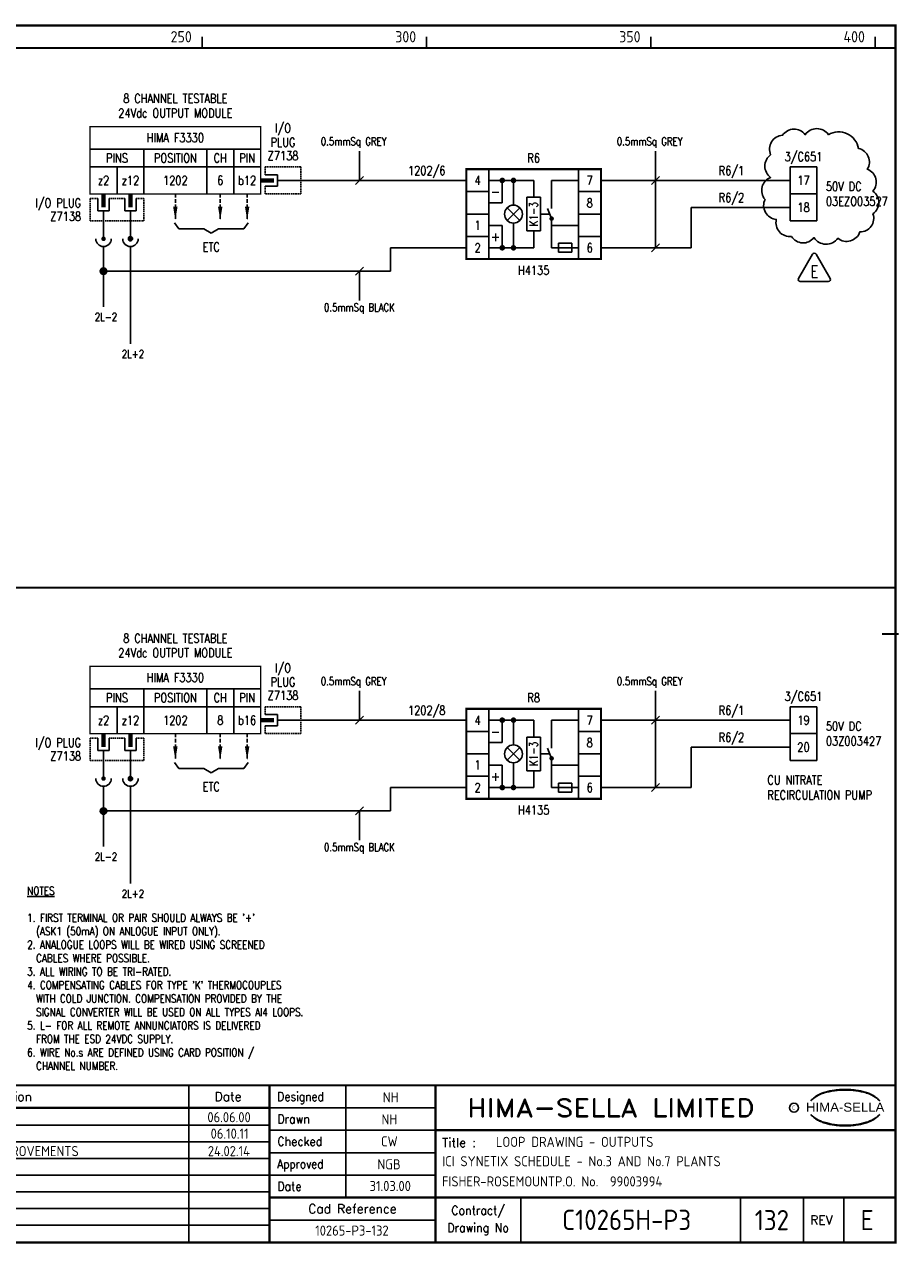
# Model space of a CAD drawing. Extents: x 14 to 405, y 0 to 275.
# Tile 2 of 2: x 210 to 405, y 0 to 272. Entities that reach past the tile are written whole.
import ezdxf
from ezdxf.enums import TextEntityAlignment as Align

# ---------------------------------------------------------------- set-up
doc = ezdxf.new("R2010")
doc.units = 0
doc.header["$LTSCALE"] = 0.25
doc.header["$MEASUREMENT"] = 0
doc.linetypes.add('HIDDEN2', pattern=[4.7625, 3.175, -1.5875])
doc.layers.get('0').update_dxf_attribs({"color": 41, "linetype": 'CONTINUOUS'})
for name, color, linetype in [('00-DRG_FRAME', 12, 'CONTINUOUS'), ('01-DRAW', 7, 'CONTINUOUS'), ('02-TEXT', 2, 'CONTINUOUS'), ('051-TEXT', 2, 'CONTINUOUS'), ('117', 7, 'CONTINUOUS'), ('DIM', 3, 'CONTINUOUS'), ('LAB', 2, 'CONTINUOUS'), ('RACK', 2, 'CONTINUOUS'), ('RECORD', 2, 'CONTINUOUS'), ('SLOT', 2, 'CONTINUOUS'), ('SNA', 2, 'CONTINUOUS'), ('TEXT', 2, 'CONTINUOUS'), ('TPOL', 3, 'CONTINUOUS'), ('XR_FUNCTION', 2, 'CONTINUOUS'), ('XR_MAIN', 2, 'CONTINUOUS')]:
    doc.layers.add(name, color=color, linetype=linetype)
doc.styles.add('ARIAL', font='arial.ttf', dxfattribs={"height": 2.5})
doc.styles.add('CROSSREF', font='romans.shx', dxfattribs={"width": 0.8, "height": 2})
doc.styles.add('FUNCTION', font='ROMANS.shx', dxfattribs={"width": 0.8, "height": 2.5})
doc.styles.add('ISO', font='iso.shx')
doc.styles.add('PINS', font='ROMANS.shx', dxfattribs={"width": 0.8, "height": 2.5})
doc.styles.add('RACK', font='ROMANS.shx', dxfattribs={"width": 0.8, "height": 2.5})
doc.styles.add('REFERENC', font='ROMANS.shx', dxfattribs={"width": 0.8, "height": 2.5})
doc.styles.add('ROMAND', font='ROMAND')
doc.styles.add('romans', font='romans.shx', dxfattribs={"width": 0.8, "height": 2.5})
doc.styles.add('SLOT', font='romans.shx', dxfattribs={"width": 0.8, "height": 2})
doc.styles.add('SYMBOL', font='ROMANS.shx', dxfattribs={"width": 0.8, "height": 20})

# ---------------------------------------------------------------- blocks, each defined once
blk = doc.blocks.new('A3-REVA')
at = {"layer": '051-TEXT', "style": 'ISO'}
for tag, p in [('DESIGNED', (292.01, 31.7)), ('A', (117.73, 27.28)), ('DES', (127.73, 27.28)), ('DRN', (137.73, 27.28)), ('CHKD', (147.73, 27.28)), ('APPD', (157.73, 27.28)), ('DATE', (256, 27.28)), ('DRAWN', (291.72, 26.77)), ('CHECKED', (291.72, 21.89)), ('APPD', (291.65, 16.79)), ('DATE', (291.92, 11.96))]:
    blk.add_attdef(tag, text='', height=2.25, dxfattribs=at).set_placement(p, align=Align.CENTER)
blk.add_attdef('DESCRIPTION', (165.03, 27.28), '', height=2.25, dxfattribs=at)
blk = doc.blocks.new('A3-REVB')
at = {"layer": '051-TEXT', "style": 'ISO'}
for tag, p in [('A', (124.85, -20.36)), ('DES', (134.85, -20.36)), ('DRN', (144.85, -20.36)), ('CHKD', (154.85, -20.36)), ('APPD', (164.85, -20.36)), ('DATE', (263.12, -20.36))]:
    blk.add_attdef(tag, text='', height=2.25, dxfattribs=at).set_placement(p, align=Align.CENTER)
blk.add_attdef('DESCRIPTION', (172.15, -20.36), '', height=2.25, dxfattribs=at)
blk = doc.blocks.new('A3-TITLE')
at = {"layer": '051-TEXT', "style": 'ISO'}
blk.add_attdef('TITLE_1', (315.46, 21.78), '', height=2.25, dxfattribs=at)
for tag, p in [('DRGNO', (376.96, 3.24)), ('REV.', (398.2, 3.24))]:
    blk.add_attdef(tag, text='', height=4.5, dxfattribs=at).set_placement(p, align=Align.CENTER)
blk = doc.blocks.new('A3-CONTRACT')
at = {"layer": '051-TEXT', "color": 41, "style": 'ISO'}
for tag, height, p in [('SCALE', 2.25, (106.71, 31.82)), ('DIMS', 2.25, (106.71, 26.8)), ('CONTRACT', 4.5, (344.94, 3.1)), ('CAD-REF', 2.25, (283.73, 1.84))]:
    blk.add_attdef(tag, text='', height=height, dxfattribs=at).set_placement(p, align=Align.CENTER)
for tag, p in [('TITLE_2', (303.86, 17.28)), ('TITLE_3', (303.79, 12.78))]:
    blk.add_attdef(tag, p, '', height=2.25, dxfattribs=at)
blk = doc.blocks.new('DOT')
for radius in [0.75, 0.65, 0.55, 0.45, 0.35, 0.25, 0.15, 0.05]:
    blk.add_circle((0, 0), radius)
blk = doc.blocks.new('H4135')
at = {"layer": '01-DRAW'}
for p, q in [((130, 211.5), (130, 231.5)), ((130, 211.5), (130, 231.5)), ((150, 211.5), (150, 231.5)), ((140, 229), (130, 229)), ((133, 229), (133, 224)), ((135.5, 223.5), (135.5, 229)), ((140, 225.25), (140, 229)), ((144, 229), (150, 229)), ((144, 222.75), (144, 229)), ((130, 226.5), (125, 226.5)), ((150, 226.5), (155, 226.5)), ((133, 224), (130, 224)), ((134.0858, 220.0858), (136.9142, 222.9142)), ((136.9142, 220.0858), (134.0858, 222.9142)), ((138.5, 225.25), (138.5, 217.75)), ((141.5, 225.25), (138.5, 225.25)), ((141.5, 217.75), (141.5, 225.25)), ((143.1, 222.75), (144, 220.5)), ((130, 221.5), (125, 221.5)), ((141.5, 221.5), (143.6, 221.5)), ((144, 214), (144, 220.5)), ((150, 221.5), (155, 221.5)), ((130, 219), (133, 219)), ((133, 219), (133, 214)), ((135.5, 214), (135.5, 219.5)), ((138.5, 217.75), (141.5, 217.75)), ((140, 214), (140, 217.75)), ((150, 219), (144, 219)), ((130, 216.5), (125, 216.5)), ((145.5, 215), (145.5, 213)), ((148.5, 215), (145.5, 215)), ((148.5, 213), (148.5, 215)), ((150, 216.5), (155, 216.5)), ((130, 214), (140, 214)), ((150, 214), (144, 214)), ((145.5, 213), (148.5, 213))]:
    blk.add_line(p, q, dxfattribs=at)
at = {"layer": '01-DRAW', "const_width": 0.5}
blk.add_lwpolyline([(155, 211.5), (155, 231.5), (125, 231.5), (125, 211.5)], close=True, dxfattribs=at)
for points in [[(133, 228.625, 1), (133, 229.375, 1)], [(135.5, 228.625, 1), (135.5, 229.375, 1)], [(144, 220.75, -1), (144, 220.25, -1)], [(133, 213.625, 1), (133, 214.375, 1)], [(135.5, 213.625, 1), (135.5, 214.375, 1)]]:
    blk.add_lwpolyline(points, format="xyb", close=True, dxfattribs=at)
at = {"layer": '01-DRAW'}
blk.add_circle((135.5, 221.5), 2, dxfattribs=at)
at = {"color": 3, "style": 'romans'}
for s, p in [('-', (131.5, 226.5)), ('+', (131.5, 216.5))]:
    blk.add_text(s, height=2, dxfattribs=at).set_placement(p, align=Align.MIDDLE)
at = {"color": 3, "style": 'romans', "width": 0.8}
blk.add_text('K1-3', height=1.8, rotation=90, dxfattribs=at).set_placement((140, 221.5), align=Align.MIDDLE)
at = {"layer": 'RECORD', "style": 'REFERENC', "width": 0.8}
blk.add_attdef('H4135', text='', height=2, dxfattribs=at).set_placement((140, 209), align=Align.MIDDLE)
at = {"layer": 'SNA', "style": 'SYMBOL', "width": 0.8}
blk.add_attdef('R1', text='', height=2, dxfattribs=at).set_placement((140, 234), align=Align.MIDDLE)
at = {"layer": 'TPOL', "color": 7, "style": 'PINS', "width": 0.8}
for tag, p in [('4', (127.5, 229)), ('7', (152.5, 229)), ('8', (152.5, 224)), ('1', (127.5, 219)), ('2', (127.5, 214)), ('6', (152.5, 214))]:
    blk.add_attdef(tag, text='', height=2, dxfattribs=at).set_placement(p, align=Align.MIDDLE)
blk = doc.blocks.new('F3330-06')
for p, q in [((-38, 7), (0, 7)), ((-26, 7), (-26, -3)), ((-12, 7), (-12, -3)), ((-6, 7), (-6, -3)), ((-38, 3), (0, 3)), ((-32, 3), (-32, -3)), ((1, 1.25), (3.75, 1.25)), ((3.75, 1.25), (3.75, -1.25)), ((3.75, 0), (9, 0)), ((3.75, -1.25), (1, -1.25)), ((-36.25, -4), (-36.25, -6.75)), ((-33.75, -6.75), (-33.75, -4)), ((-30.25, -4), (-30.25, -6.75)), ((-27.75, -6.75), (-27.75, -4)), ((-36.25, -6.75), (-33.75, -6.75)), ((-35, -6.75), (-35, -9)), ((-30.25, -6.75), (-27.75, -6.75)), ((-29, -6.75), (-29, -9))]:
    blk.add_line(p, q)
at = {"const_width": 0.3}
blk.add_lwpolyline([(0, -3), (-38, -3), (-38, 12), (0, 12)], close=True, dxfattribs=at)
at = {"color": 3, "linetype": 'HIDDEN2', "ltscale": 0.4}
for points in [[(1, 1.25), (1, 3), (9, 3), (9, -3), (1, -3), (1, -1.25)], [(-36.25, -4), (-38, -4), (-38, -9), (-26, -9), (-26, -4), (-27.75, -4)], [(-30.25, -4), (-33.75, -4)]]:
    blk.add_lwpolyline(points, dxfattribs=at)
blk.add_lwpolyline([(3, 0, 1, 1, 0), (0, 0, 0.5, 0.5, 0)], format="xyseb")
at = {"const_width": 1}
for points in [[(-35, -6), (-35, -3)], [(-29, -6), (-29, -3)]]:
    blk.add_lwpolyline(points, dxfattribs=at)
at = {"layer": 'LAB', "style": 'PINS', "width": 0.8, "flags": 1}
blk.add_attdef('LAB1', text='', height=1.5, dxfattribs=at).set_placement((-41, -1), align=Align.RIGHT)
at = {"layer": 'RACK', "style": 'RACK', "width": 0.8}
blk.add_attdef('SLOT', text='', height=2, dxfattribs=at).set_placement((-19, 0), align=Align.MIDDLE)
at = {"layer": 'SLOT', "style": 'SLOT', "width": 0.8}
blk.add_attdef('ADD1', text='', height=2, dxfattribs=at).set_placement((-9, 0), align=Align.MIDDLE)
at = {"layer": 'SNA', "style": 'SYMBOL', "width": 0.8, "flags": 1}
blk.add_attdef('SNA', text='', height=1.5, dxfattribs=at).set_placement((-41, 5), align=Align.RIGHT)
at = {"layer": 'TEXT', "style": 'romans', "width": 0.8}
for s, p in [('8 CHANNEL TESTABLE', (-19, 17.25)), ('24Vdc OUTPUT MODULE', (-19, 14))]:
    blk.add_text(s, height=2, dxfattribs=at).set_placement(p, align=Align.CENTER)
for s, p in [('I/O', (5, 11.5)), ('HIMA F3330', (-19, 9.5)), ('PLUG', (5, 8.5)), ('PINS', (-32, 5)), ('POSITION', (-19, 5)), ('CH', (-9, 5)), ('PIN', (-3, 5)), ('Z7138', (5, 5.5)), ('z2', (-35, 0)), ('z12', (-29, 0)), ('b12', (-3, 0))]:
    blk.add_text(s, height=2, dxfattribs=at).set_placement(p, align=Align.MIDDLE)
for s, p in [('I/O PLUG', (-40, -5)), ('Z7138', (-40, -8))]:
    blk.add_text(s, height=2, dxfattribs=at).set_placement(p, align=Align.MIDDLE_RIGHT)
at = {"layer": 'TPOL', "color": 2, "style": 'PINS', "width": 0.8}
blk.add_attdef('CN1', text='', height=2, dxfattribs=at).set_placement((-3, 0), align=Align.MIDDLE)
at = {"layer": 'TPOL', "style": 'PINS', "width": 0.8, "flags": 1}
blk.add_attdef('CN2', text='', height=1, dxfattribs=at).set_placement((9, 0), align=Align.MIDDLE_RIGHT)
for tag, p in [('CN3', (-35, -9)), ('CN4', (-29, -9))]:
    blk.add_attdef(tag, text='', height=1, dxfattribs=at).set_placement(p, align=Align.BOTTOM_CENTER)
at = {"layer": 'XR_FUNCTION', "style": 'FUNCTION', "width": 0.8, "flags": 1}
blk.add_attdef('XR_FUNCTION', text='', height=1.5, dxfattribs=at).set_placement((-41, 7), align=Align.RIGHT)
at = {"layer": 'XR_MAIN', "style": 'CROSSREF', "width": 0.8, "flags": 1}
blk.add_attdef('XR_MAIN', text='', height=1.5, dxfattribs=at).set_placement((-41, 1), align=Align.RIGHT)
blk = doc.blocks.new('F3330-08')
for p, q in [((-38, 7), (0, 7)), ((-26, 7), (-26, -3)), ((-12, 7), (-12, -3)), ((-6, 7), (-6, -3)), ((-38, 3), (0, 3)), ((-32, 3), (-32, -3)), ((1, 1.25), (3.75, 1.25)), ((3.75, 1.25), (3.75, -1.25)), ((3.75, 0), (9, 0)), ((3.75, -1.25), (1, -1.25)), ((-36.25, -4), (-36.25, -6.75)), ((-33.75, -6.75), (-33.75, -4)), ((-30.25, -4), (-30.25, -6.75)), ((-27.75, -6.75), (-27.75, -4)), ((-36.25, -6.75), (-33.75, -6.75)), ((-35, -6.75), (-35, -9)), ((-30.25, -6.75), (-27.75, -6.75)), ((-29, -6.75), (-29, -9))]:
    blk.add_line(p, q)
at = {"const_width": 0.3}
blk.add_lwpolyline([(0, -3), (-38, -3), (-38, 12), (0, 12)], close=True, dxfattribs=at)
at = {"color": 3, "linetype": 'HIDDEN2', "ltscale": 0.4}
for points in [[(1, 1.25), (1, 3), (9, 3), (9, -3), (1, -3), (1, -1.25)], [(-36.25, -4), (-38, -4), (-38, -9), (-26, -9), (-26, -4), (-27.75, -4)], [(-30.25, -4), (-33.75, -4)]]:
    blk.add_lwpolyline(points, dxfattribs=at)
blk.add_lwpolyline([(3, 0, 1, 1, 0), (0, 0, 0.5, 0.5, 0)], format="xyseb")
at = {"const_width": 1}
for points in [[(-35, -6), (-35, -3)], [(-29, -6), (-29, -3)]]:
    blk.add_lwpolyline(points, dxfattribs=at)
at = {"layer": 'LAB', "style": 'PINS', "width": 0.8, "flags": 1}
blk.add_attdef('LAB1', text='', height=1.5, dxfattribs=at).set_placement((-41, -1), align=Align.RIGHT)
at = {"layer": 'RACK', "style": 'RACK', "width": 0.8}
blk.add_attdef('SLOT', text='', height=2, dxfattribs=at).set_placement((-19, 0), align=Align.MIDDLE)
at = {"layer": 'SLOT', "style": 'SLOT', "width": 0.8}
blk.add_attdef('ADD1', text='', height=2, dxfattribs=at).set_placement((-9, 0), align=Align.MIDDLE)
at = {"layer": 'SNA', "style": 'SYMBOL', "width": 0.8, "flags": 1}
blk.add_attdef('SNA', text='', height=1.5, dxfattribs=at).set_placement((-41, 5), align=Align.RIGHT)
at = {"layer": 'TEXT', "style": 'romans', "width": 0.8}
for s, p in [('8 CHANNEL TESTABLE', (-19, 17.25)), ('24Vdc OUTPUT MODULE', (-19, 14))]:
    blk.add_text(s, height=2, dxfattribs=at).set_placement(p, align=Align.CENTER)
for s, p in [('I/O', (5, 11.5)), ('HIMA F3330', (-19, 9.5)), ('PLUG', (5, 8.5)), ('PINS', (-32, 5)), ('POSITION', (-19, 5)), ('CH', (-9, 5)), ('PIN', (-3, 5)), ('Z7138', (5, 5.5)), ('z2', (-35, 0)), ('z12', (-29, 0)), ('b16', (-3, 0))]:
    blk.add_text(s, height=2, dxfattribs=at).set_placement(p, align=Align.MIDDLE)
for s, p in [('I/O PLUG', (-40, -5)), ('Z7138', (-40, -8))]:
    blk.add_text(s, height=2, dxfattribs=at).set_placement(p, align=Align.MIDDLE_RIGHT)
at = {"layer": 'TPOL', "color": 2, "style": 'PINS', "width": 0.8}
blk.add_attdef('CN1', text='', height=2, dxfattribs=at).set_placement((-3, 0), align=Align.MIDDLE)
at = {"layer": 'TPOL', "style": 'PINS', "width": 0.8, "flags": 1}
blk.add_attdef('CN2', text='', height=1, dxfattribs=at).set_placement((9, 0), align=Align.MIDDLE_RIGHT)
for tag, p in [('CN3', (-35, -9)), ('CN4', (-29, -9))]:
    blk.add_attdef(tag, text='', height=1, dxfattribs=at).set_placement(p, align=Align.BOTTOM_CENTER)
at = {"layer": 'XR_FUNCTION', "style": 'FUNCTION', "width": 0.8, "flags": 1}
blk.add_attdef('XR_FUNCTION', text='', height=1.5, dxfattribs=at).set_placement((-41, 7), align=Align.RIGHT)
at = {"layer": 'XR_MAIN', "style": 'CROSSREF', "width": 0.8, "flags": 1}
blk.add_attdef('XR_MAIN', text='', height=1.5, dxfattribs=at).set_placement((-41, 1), align=Align.RIGHT)
blk = doc.blocks.new('TRI-E')
at = {"layer": '01-DRAW'}
blk.add_lwpolyline([(224.71, 256.03), (221.59, 250.63, 0.57735), (221.98, 249.95), (228.22, 249.95, 0.57735), (228.61, 250.63), (225.49, 256.03, 0.57735)], format="xyb", close=True, dxfattribs=at)
at = {"layer": '02-TEXT', "color": 2, "style": 'romans', "width": 0.8}
blk.add_text('E', height=2.7, dxfattribs=at).set_placement((225.1, 252.2), align=Align.MIDDLE)

msp = doc.modelspace()

# ---------------------------------------------------------------- linework, layer by layer
at = {"layer": '00-DRG_FRAME'}
for p, q in [((250, 266.5), (250, 269)), ((300, 266.5), (300, 269)), ((350, 266.5), (350, 269)), ((400, 266.5), (400, 269)), ((247, 35.5), (247, 0.5)), ((282, 35.5), (282, 10.5)), ((265, 30.5), (302, 30.5)), ((265, 26.59), (112.7, 26.59)), ((302, 25.5), (265, 25.5)), ((265, 22.89), (112.7, 22.89)), ((265, 19.19), (112.7, 19.19)), ((265, 20.5), (302, 20.5)), ((265, 15.49), (112.7, 15.49)), ((302, 15.5), (265, 15.5)), ((265, 11.79), (112.7, 11.79)), ((321, 10.5), (321, 0.5)), ((370, 10.5), (370, 0.5)), ((384, 0.5), (384, 10.5)), ((393, 10.5), (393, 0.5)), ((265, 8.09), (112.7, 8.09)), ((302, 5.5), (265, 5.5)), ((265, 4.39), (112.7, 4.39))]:
    msp.add_line(p, q, dxfattribs=at)
at = {"layer": '00-DRG_FRAME', "const_width": 0.5}
msp.add_lwpolyline([(14.5, 0.5), (404.5, 0.5), (404.5, 271.5), (14.5, 271.5)], close=True, dxfattribs=at)
for points in [[(14.5, 266.5), (404.5, 266.5)], [(14.5, 146.31), (404.5, 146.31)], [(401.5, 136), (405.18, 136)], [(404.5, 35.5), (14.5, 35.5)], [(265, 35.5), (265, 0.5)], [(302, 0.5), (302, 35.5)], [(265, 30.5), (72.5, 30.5)], [(404.5, 25.5), (302, 25.5)], [(265, 10.5), (404.5, 10.5)]]:
    msp.add_lwpolyline(points, dxfattribs=at)
at = {"layer": '00-DRG_FRAME', "color": 3}
msp.add_circle((381.88, 30.5), 1, dxfattribs=at)
for centre, radius, start, end in [((390.6, 26.83), 7.24, 106.0532, 133.5024), ((390.11, 28.1), 5.98, 122.244, 131.6154), ((389.75, 28.78), 5.21, 111.8206, 122.8668), ((391.78, 24.7), 9.76, 107.5931, 113.9452), ((393.1, 18.5), 15.94, 89.2698, 106.3911), ((392.1, 23.52), 10.99, 96.0146, 107.3203), ((393.29, 16.31), 18.28, 92.8917, 97.3734), ((393.24, 18.86), 15.73, 89.7805, 93.1738), ((393.36, 18.86), 15.73, 86.8262, 90.2195), ((393.51, 18.5), 15.94, 73.6089, 90.7302), ((393.31, 16.31), 18.28, 82.6266, 87.1083), ((394.51, 23.52), 10.99, 72.6797, 83.9854), ((394.83, 24.7), 9.76, 66.0548, 72.4069), ((396, 26.83), 7.24, 46.4976, 73.9468), ((396.85, 28.78), 5.21, 57.1332, 68.1794), ((396.49, 28.1), 5.98, 48.3846, 57.756), ((390.88, 27.01), 7.3, 130.419, 136.057), ((395.73, 27.01), 7.3, 43.943, 49.581), ((390.88, 34.04), 7.3, 223.943, 229.581), ((390.6, 34.23), 7.24, 226.4976, 253.9468), ((390.11, 32.96), 5.98, 228.3846, 237.756), ((389.75, 32.28), 5.21, 237.1332, 248.1794), ((391.78, 36.36), 9.76, 246.0548, 252.4069), ((393.1, 42.56), 15.94, 253.6089, 270.7302), ((393.51, 42.56), 15.94, 269.2698, 286.3911), ((394.83, 36.36), 9.76, 287.5931, 293.9452), ((396, 34.23), 7.24, 286.0532, 313.5024), ((396.85, 32.28), 5.21, 291.8206, 302.8668), ((396.49, 32.96), 5.98, 302.244, 311.6154), ((395.73, 34.04), 7.3, 310.419, 316.057), ((392.1, 37.54), 10.99, 252.6797, 263.9854), ((393.29, 44.75), 18.28, 262.6266, 267.1083), ((393.24, 42.19), 15.73, 266.8262, 270.2195), ((393.36, 42.19), 15.73, 269.7805, 273.1738), ((393.31, 44.75), 18.28, 272.8917, 277.3734), ((394.51, 37.54), 10.99, 276.0146, 287.3203)]:
    msp.add_arc(centre, radius, start, end, dxfattribs=at)
at = {"layer": '01-DRAW'}
for p, q in [((381, 240), (387, 240)), ((381, 234), (381, 240)), ((387, 240), (387, 234)), ((272.03, 237), (308.88, 237)), ((338.88, 237), (381, 237)), ((381, 228), (381, 234)), ((387, 234), (381, 234)), ((387, 234), (387, 228)), ((381, 231), (359, 231)), ((228.03, 228), (228.03, 224)), ((234.03, 228), (234.03, 224)), ((243.83, 227.55), (244.8, 226.26)), ((244.8, 226.26), (250.41, 226.26)), ((250.41, 226.26), (252.03, 225.29)), ((253.65, 226.26), (252.03, 225.29)), ((253.65, 226.26), (259.26, 226.26)), ((260.23, 227.55), (259.26, 226.26)), ((385.32, 228), (381, 228)), ((381, 228), (387, 228)), ((228.03, 222.27), (228.03, 208.87)), ((234.03, 222.27), (234.03, 200.61)), ((234.03, 222.27), (234.03, 200.61)), ((381, 119.81), (387, 119.81)), ((381, 113.81), (381, 119.81)), ((387, 119.81), (387, 113.81)), ((272.03, 116.81), (308.88, 116.81)), ((338.88, 116.81), (381, 116.81)), ((381, 107.81), (381, 113.81)), ((387, 113.81), (381, 113.81)), ((387, 113.81), (387, 107.81)), ((381, 110.81), (359, 110.81)), ((228.03, 107.81), (228.03, 103.81)), ((234.03, 107.81), (234.03, 103.81)), ((243.83, 107.36), (244.8, 106.06)), ((244.8, 106.06), (250.41, 106.06)), ((250.41, 106.06), (252.03, 105.09)), ((253.65, 106.06), (252.03, 105.09)), ((253.65, 106.06), (259.26, 106.06)), ((260.23, 107.36), (259.26, 106.06)), ((385.32, 107.81), (381, 107.81)), ((381, 107.81), (387, 107.81)), ((228.03, 102.08), (228.03, 88.68)), ((234.03, 102.08), (234.03, 80.42)), ((234.03, 102.08), (234.03, 80.42))]:
    msp.add_line(p, q, dxfattribs=at)
at = {"layer": '01-DRAW', "linetype": 'HIDDEN2'}
for p, q in [((244.03, 234), (244.03, 228.17)), ((254.03, 234), (254.03, 228.17)), ((260.03, 234), (260.03, 228.17)), ((244.03, 113.81), (244.03, 107.98)), ((254.03, 113.81), (254.03, 107.98)), ((260.03, 113.81), (260.03, 107.98))]:
    msp.add_line(p, q, dxfattribs=at)
at = {"layer": '01-DRAW'}
msp.add_lwpolyline([(389.56, 247.19, 0.520567), (384.39, 247.19, 0.520567), (384.39, 247.19, 0.520567), (379.35, 247.05, 0.520567), (379.35, 247.05, 0.520567), (376.69, 242.71, 0.520567), (376.69, 242.71, 0.520567), (376.69, 237.68, 0.520567), (376.69, 237.68, 0.520567), (375.43, 232.79, 0.520567), (375.43, 232.79, 0.520567), (377.95, 228.31, 0.520567), (377.95, 228.31, 0.520567), (381.31, 224.54, 0.520567), (381.31, 224.54, 0.520567), (386.34, 224.26, 0.520567), (386.34, 224.26, 0.520567), (391.66, 224.12, 0.520567), (391.66, 224.12, 0.520567), (396.56, 225.52, 0.520567), (396.56, 225.52, 0.520567), (399.49, 229.57, 0.520567), (399.49, 229.57, 0.520567), (399.49, 234.6, 0.520567), (399.49, 234.6, 0.520567), (398.23, 239.5, 0.520567), (398.23, 239.5, 0.520567), (396.28, 244.11, 0.520567), (396.28, 244.11, 0.520567)], format="xyb", close=True, dxfattribs=at)
at = {"layer": '01-DRAW', "const_width": 0.5}
for points in [[(227.78, 224, 1), (228.28, 224, 1)], [(233.78, 224, 1), (234.28, 224, 1)], [(227.78, 103.81, 1), (228.28, 103.81, 1)], [(233.78, 103.81, 1), (234.28, 103.81, 1)]]:
    msp.add_lwpolyline(points, format="xyb", close=True, dxfattribs=at)
at = {"layer": '01-DRAW'}
for centre, radius in [((234.03, 224), 0.475), ((234.03, 224), 0.389), ((234.03, 224), 0.302), ((234.03, 224), 0.216), ((234.03, 224), 0.13), ((234.03, 224), 0.0432), ((234.03, 103.81), 0.475), ((234.03, 103.81), 0.389), ((234.03, 103.81), 0.302), ((234.03, 103.81), 0.216), ((234.03, 103.81), 0.13), ((234.03, 103.81), 0.0432)]:
    msp.add_circle(centre, radius, dxfattribs=at)
for centre in [(228.03, 224), (234.03, 224), (234.03, 224), (228.03, 103.81), (234.03, 103.81), (234.03, 103.81)]:
    msp.add_arc(centre, 1.73, 180, 0, dxfattribs=at)
for points in [[(244.53, 231.19), (243.53, 231.19), (244.03, 228.17)], [(254.53, 231.19), (253.53, 231.19), (254.03, 228.17)], [(260.53, 231.19), (259.53, 231.19), (260.03, 228.17)], [(244.53, 111), (243.53, 111), (244.03, 107.98)], [(254.53, 111), (253.53, 111), (254.03, 107.98)], [(260.53, 111), (259.53, 111), (260.03, 107.98)]]:
    msp.add_solid(points, dxfattribs=at)
at = {"layer": '117'}
for p, q in [((359, 222), (359, 231)), ((292, 216.82), (292, 222)), ((308.88, 222), (292, 222)), ((359, 222), (338.88, 222)), ((228.03, 216.82), (292, 216.82)), ((359, 101.81), (359, 110.81)), ((292, 96.63), (292, 101.81)), ((308.88, 101.81), (292, 101.81)), ((359, 101.81), (338.88, 101.81)), ((228.03, 96.63), (292, 96.63))]:
    msp.add_line(p, q, dxfattribs=at)
at = {"layer": 'DIM'}
for p, q in [((285.04, 237), (285.04, 243.54)), ((351, 222), (351, 243.54)), ((284.14, 236.1), (285.94, 237.9)), ((350.1, 236.1), (351.9, 237.9)), ((350.1, 221.1), (351.9, 222.9)), ((284.14, 215.92), (285.94, 217.72)), ((285.04, 216.82), (285.04, 210.28)), ((285.04, 116.81), (285.04, 123.35)), ((351, 101.81), (351, 123.35)), ((284.14, 115.91), (285.94, 117.71)), ((350.1, 115.91), (351.9, 117.71)), ((350.1, 100.91), (351.9, 102.71)), ((284.14, 95.73), (285.94, 97.53)), ((285.04, 96.63), (285.04, 90.08))]:
    msp.add_line(p, q, dxfattribs=at)

# ---------------------------------------------------------------- block references
at = {"layer": '00-DRG_FRAME'}
for name, p, values in [('A3-CONTRACT', (-0.35, 0.19), {'TITLE_2': 'ICI SYNETIX SCHEDULE - No.3 AND No.7 PLANTS', 'TITLE_3': 'FISHER-ROSEMOUNTP.O. No.  99003994', 'CAD-REF': '10265-P3-132', 'CONTRACT': 'C10265H-P3', 'SCALE': 'N/A', 'DIMS': 'N/A'}), ('A3-REVB', (-7, 43.98), {'A': 'D', 'DES': 'NH', 'DRN': 'NH', 'CHKD': 'CW', 'APPD': 'NGB', 'DESCRIPTION': 'TEXT CORRECTED', 'DATE': '06.10.11'}), ('A3-REVB', (-7.16, 40.08), {'A': 'E', 'APPD': 'CT', 'DESCRIPTION': 'ZINC DISSOLVER PHR & MMN IMPROVEMENTS', 'DATE': '24.02.14'}), ('A3-TITLE', (0, 0), {'TITLE_1': 'LOOP DRAWING - OUTPUTS', 'DRGNO': '132', 'REV.': 'E'})]:
    msp.add_blockref(name, p, dxfattribs=at).add_auto_attribs(values)
ref = msp.add_blockref('A3-REVA', (0, 0), dxfattribs=at)
ref.add_attrib('A', 'C', dxfattribs={"layer": '051-TEXT', "height": 2.25, "style": 'ISO'}).set_placement((117.73, 27.28), align=Align.CENTER)
ref.add_attrib('DES', 'NH', dxfattribs={"layer": '051-TEXT', "height": 2.25, "style": 'ISO'}).set_placement((127.73, 27.28), align=Align.CENTER)
ref.add_attrib('DRN', 'NH', dxfattribs={"layer": '051-TEXT', "height": 2.25, "style": 'ISO'}).set_placement((137.73, 27.28), align=Align.CENTER)
ref.add_attrib('CHKD', 'CW', dxfattribs={"layer": '051-TEXT', "height": 2.25, "style": 'ISO'}).set_placement((147.73, 27.28), align=Align.CENTER)
ref.add_attrib('APPD', 'NGB', dxfattribs={"layer": '051-TEXT', "height": 2.25, "style": 'ISO'}).set_placement((157.73, 27.28), align=Align.CENTER)
ref.add_attrib('DESCRIPTION', 'AS BUILT.', (165.03, 27.28), dxfattribs={"layer": '051-TEXT', "height": 2.25, "style": 'ISO'})
ref.add_attrib('DATE', '06.06.00', dxfattribs={"layer": '051-TEXT', "height": 2.25, "style": 'ISO'}).set_placement((256, 27.28), align=Align.CENTER)
ref.add_attrib('DESIGNED', 'NH', dxfattribs={"layer": '051-TEXT', "height": 2.25, "style": 'ISO'}).set_placement((292.01, 31.7), align=Align.CENTER)
ref.add_attrib('DRAWN', 'NH', dxfattribs={"layer": '051-TEXT', "height": 2.25, "style": 'ISO'}).set_placement((291.72, 26.77), align=Align.CENTER)
ref.add_attrib('CHECKED', 'CW', dxfattribs={"layer": '051-TEXT', "height": 2.25, "style": 'ISO'}).set_placement((291.72, 21.89), align=Align.CENTER)
ref.add_attrib('APPD', 'NGB', dxfattribs={"layer": '051-TEXT', "height": 2.25, "style": 'ISO'}).set_placement((291.65, 16.79), align=Align.CENTER)
ref.add_attrib('DATE', '31.03.00', dxfattribs={"layer": '051-TEXT', "height": 2.25, "style": 'ISO'}).set_placement((291.92, 11.96), align=Align.CENTER)
at = {"layer": '01-DRAW'}
for name, p, values in [('F3330-06', (263.03, 237), {'CN1': 'b12', 'SLOT': '1202', 'ADD1': '6'}), ('H4135', (183.88, 8), {'8': '8', 'H4135': 'H4135', '2': '2', '1': '1', '6': '6', 'R1': 'R6', '4': '4', '7': '7'}), ('F3330-08', (263.03, 116.81), {'CN1': 'b16', 'SLOT': '1202', 'ADD1': '8'}), ('H4135', (183.88, -112.19), {'8': '8', 'H4135': 'H4135', '2': '2', '1': '1', '6': '6', 'R1': 'R8', '4': '4', '7': '7'})]:
    msp.add_blockref(name, p, dxfattribs=at).add_auto_attribs(values)
msp.add_blockref('TRI-E', (161.32, -35.46), dxfattribs=at)
at = {"layer": '117', "linetype": 'HIDDEN2', "xscale": 0.9600000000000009, "yscale": 0.9600000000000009, "zscale": 0.9600000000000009}
for p in [(228.03, 216.77), (228.03, 96.58)]:
    msp.add_blockref('DOT', p, dxfattribs=at)

# ---------------------------------------------------------------- texts
at = {"layer": '00-DRG_FRAME', "style": 'ISO'}
for s, p in [('250', (247.69, 267.75)), ('300', (297.69, 267.75)), ('350', (347.69, 267.75)), ('400', (397.69, 267.75))]:
    msp.add_text(s, height=2.5, dxfattribs=at).set_placement(p, align=Align.RIGHT)
at = {"layer": '00-DRG_FRAME', "color": 4, "style": 'ROMAND'}
for s, p in [('Description', (204.69, 32)), ('Date', (255.79, 32))]:
    msp.add_text(s, height=2, dxfattribs=at).set_placement(p, align=Align.CENTER)
for s, width, p in [('Designed', 0.87, (266.75, 32)), ('Drawn', 0.9, (266.75, 27)), ('Checked', 0.9, (266.75, 22)), ('Approved', 0.85, (266.75, 17)), ('Date', 0.9, (266.75, 12))]:
    msp.add_text(s, height=2, dxfattribs=dict(at, width=width)).set_placement(p)
at = {"layer": '00-DRG_FRAME', "style": 'ROMAND', "width": 1.15}
msp.add_text('HIMA-SELLA LIMITED', height=4, dxfattribs=at).set_placement((341.1, 30.5), align=Align.MIDDLE)
at = {"layer": '00-DRG_FRAME', "color": 3, "style": 'ISO', "width": 0.9}
msp.add_text('C', height=1, dxfattribs=at).set_placement((381.84, 30), align=Align.CENTER)
at = {"layer": '00-DRG_FRAME', "style": 'ARIAL', "width": 1.05}
msp.add_text('HIMA-SELLA', height=2, dxfattribs=at).set_placement((393.3, 29.63), align=Align.CENTER)
at = {"layer": '00-DRG_FRAME', "color": 4, "style": 'ROMAND'}
msp.add_text('Title :', height=2, dxfattribs=at).set_placement((303.5, 21.75))
for s, p in [('Cad Reference', (283.5, 8)), ('REV', (388, 5.5))]:
    msp.add_text(s, height=2, dxfattribs=at).set_placement(p, align=Align.MIDDLE)
at = {"layer": '00-DRG_FRAME', "color": 4, "style": 'ROMAND', "width": 0.9}
for s, p in [('Contract/', (311.5, 7.5)), ('Drawing No', (311.5, 3.5))]:
    msp.add_text(s, height=2, dxfattribs=at).set_placement(p, align=Align.MIDDLE)
at = {"layer": '01-DRAW', "color": 2, "style": 'romans', "width": 0.8}
for p in [(252.03, 221.19), (252.03, 101)]:
    msp.add_text('ETC', height=2, dxfattribs=at).set_placement(p, align=Align.CENTER)
at = {"layer": '01-DRAW', "style": 'romans', "width": 0.8}
for s, p in [('2L-2', (226.09, 205.76)), ('2L+2', (232.09, 197.5)), ('2L-2', (226.09, 85.56)), ('2L+2', (232.09, 77.31))]:
    msp.add_text(s, height=1.75, dxfattribs=at).set_placement(p)
at = {"layer": '01-DRAW', "char_height": 2, "attachment_point": 5, "style": 'romans'}
for s, insert in [('17', (384, 237)), ('18', (384, 231)), ('19', (384, 116.81)), ('20', (384, 110.81))]:
    msp.add_mtext_dynamic_manual_height_columns(s, width=6, gutter_width=12.5, heights=[5.95], dxfattribs=dict(at, insert=insert))
at = {"layer": '01-DRAW', "insert": (211.02, 79.72), "char_height": 1.8, "width": 80.9791, "attachment_point": 1, "style": 'romans'}
msp.add_mtext("{\\LNOTES\\P\\P}1. FIRST TERMINAL OR PAIR SHOULD ALWAYS BE '+'\\P  (ASK1 (50mA) ON ANLOGUE INPUT ONLY).\\P2. ANALOGUE LOOPS WILL BE WIRED USING SCREENED\\P  CABLES WHERE POSSIBLE.\\P3. ALL WIRING TO BE TRI-RATED.\\P4. COMPENSATING CABLES FOR TYPE 'K' THERMOCOUPLES \\P  WITH COLD JUNCTION. COMPENSATION PROVIDED BY THE\\P  SIGNAL CONVERTER WILL BE USED ON ALL TYPES AI4 LOOPS.\\P5. L- FOR ALL REMOTE ANNUNCIATORS IS DELIVERED \\P  FROM THE ESD 24VDC SUPPLY.\\P6. WIRE No.s ARE DEFINED USING CARD POSITION /\\P  CHANNEL NUMBER.          ", dxfattribs=at)
at = {"layer": '051-TEXT', "style": 'romans', "width": 0.8}
for s, p in [('3/C651', (384, 241.3)), ('1202/6', (300.05, 238.19)), ('R6/1', (367.95, 238.19)), ('R6/2', (367.95, 232.19)), ('3/C651', (384, 121.11)), ('1202/8', (300.05, 118)), ('R6/1', (367.95, 118)), ('R6/2', (367.95, 112))]:
    msp.add_text(s, height=2, dxfattribs=at).set_placement(p, align=Align.CENTER)
at = {"layer": 'DIM', "style": 'romans', "width": 0.8}
for s, p in [('0.5mmSq GREY', (283.77, 244.81)), ('0.5mmSq GREY', (349.73, 244.81)), ('0.5mmSq BLACK', (285.04, 207.85)), ('0.5mmSq GREY', (283.77, 124.61)), ('0.5mmSq GREY', (349.73, 124.61)), ('0.5mmSq BLACK', (285.04, 87.65))]:
    msp.add_text(s, height=1.75, dxfattribs=at).set_placement(p, align=Align.CENTER)
at = {"layer": 'TEXT', "char_height": 2, "attachment_point": 4, "style": 'romans'}
for s, insert, width in [('50V DC\\P03EZO03527', (389, 234), 47.7416), ('50V DC\\P03Z003427', (389, 113.81), 47.7416), ('CU NITRATE\\PRECIRCULATION PUMP', (375.96, 101.81), 27.4801)]:
    msp.add_mtext(s, dxfattribs=dict(at, insert=insert, width=width))

doc.saveas('drawing.dxf')
